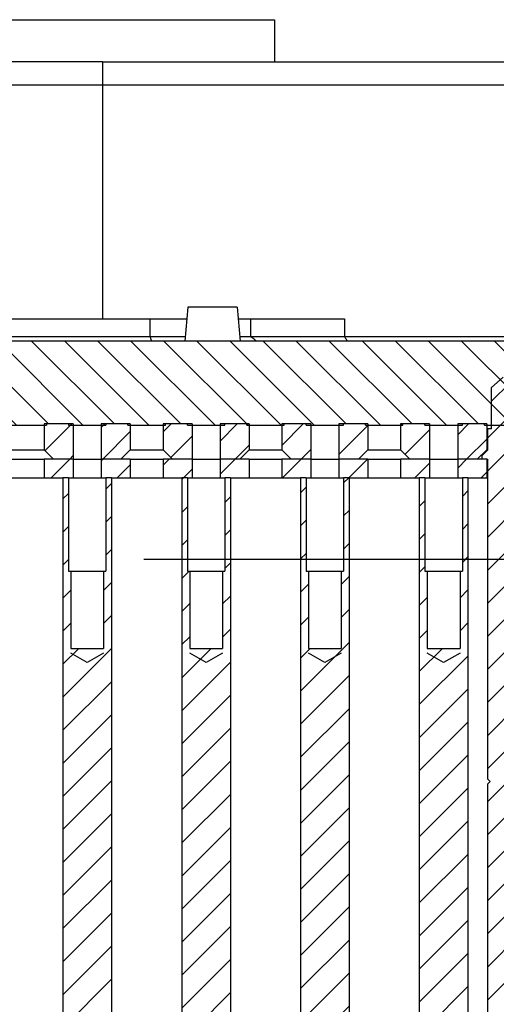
# Model space of a CAD drawing. Extents: x -1763 to 4575, y -3429 to 1051.
# Tile 135 of 193: x 3256 to 3276, y -2489 to -2446. Entities that reach past the tile are written whole.
import ezdxf

# ---------------------------------------------------------------- set-up
doc = ezdxf.new("R2010")
doc.units = 0
doc.linetypes.add('DASHED', pattern=[15, 7, -8])
doc.layers.get('0').update_dxf_attribs({"linetype": 'CONTINUOUS'})
doc.layers.add('1', color=7, linetype='CONTINUOUS')
pattern_1 = [(225, (0, 0), (0.70710678, -0.70710678), [])]

# ---------------------------------------------------------------- blocks, each defined once
blk = doc.blocks.new('Z-STACK', base_point=(-660.966, -2613.082))
at = {"linetype": 'CONTINUOUS'}
h = blk.add_hatch(dxfattribs=at)
h.set_pattern_fill('USER', color=3, angle=135, pattern_type=0)
h.set_pattern_definition([(135, (0, 0), (-0.70710678, -0.70710678), [])])
h.paths.add_polyline_path([(3262.982, -2463.768), (3262.459, -2463.768), (3262.263, -2463.768), (3262.261, -2463.768), (3262.141, -2463.768), (3262.141, -2463.818), (3260.541, -2463.818), (3260.541, -2463.768), (3260.467, -2463.768), (3259.601, -2463.768), (3259.601, -2463.818), (3258.001, -2463.818), (3258.001, -2463.768), (3257.07, -2463.768), (3257.061, -2463.768), (3257.061, -2463.818), (3255.461, -2463.818), (3255.461, -2463.768), (3255.274, -2463.768), (3255.078, -2463.768), (3254.521, -2463.768), (3254.521, -2463.818), (3252.921, -2463.818), (3252.921, -2463.768), (3251.981, -2463.768), (3251.981, -2463.818), (3250.381, -2463.818), (3250.381, -2463.768), (3249.886, -2463.768), (3249.69, -2463.768), (3249.441, -2463.768), (3249.441, -2463.818), (3247.841, -2463.818), (3247.841, -2463.768), (3246.901, -2463.768), (3246.901, -2463.818), (3245.301, -2463.818), (3245.301, -2463.768), (3245.066, -2463.768), (3244.684, -2463.768), (3244.498, -2463.768), (3244.361, -2463.768), (3244.361, -2463.818), (3242.761, -2463.818), (3242.761, -2463.768), (3242.702, -2463.768), (3242.506, -2463.768), (3242.237, -2463.768), (3241.855, -2463.768), (3241.821, -2463.768), (3241.821, -2463.818), (3240.221, -2463.818), (3240.221, -2463.768), (3239.874, -2463.768), (3239.492, -2463.768), (3239.281, -2463.768), (3239.11, -2463.768), (3238.914, -2463.768), (3238.645, -2463.768), (3238.285, -2463.768), (3238.263, -2463.768), (3237.882, -2463.768), (3237.681, -2463.768), (3237.5, -2463.768), (3237.407, -2463.768), (3237.314, -2463.768), (3237.118, -2463.768), (3237.053, -2463.768), (3237.045, -2463.768), (3236.741, -2463.768), (3236.663, -2463.768), (3236.282, -2463.768), (3235.9, -2463.768), (3235.78, -2463.768), (3235.518, -2463.768), (3235.322, -2463.768), (3235.141, -2463.768), (3235.053, -2463.768), (3234.671, -2463.768), (3234.24, -2463.768), (3234.24, -2460.268), (3234.494, -2460.268), (3235.311, -2460.268), (3236.661, -2460.268), (3237.561, -2460.268), (3240.911, -2460.268), (3249.311, -2460.268), (3253.561, -2460.268), (3255.451, -2460.268), (3255.451, -2460.218), (3293.291, -2460.218), (3293.291, -2460.268), (3293.291, -2463.768), (3292.621, -2463.768), (3292.368, -2463.768), (3291.021, -2463.768), (3290.081, -2463.768), (3290.081, -2463.818), (3288.481, -2463.818), (3288.481, -2463.768), (3287.541, -2463.768), (3287.541, -2463.818), (3285.941, -2463.818), (3285.941, -2463.768), (3285.001, -2463.768), (3285.001, -2463.818), (3283.401, -2463.818), (3283.401, -2463.768), (3282.461, -2463.768), (3282.461, -2463.818), (3282.161, -2463.818), (3281.161, -2463.818), (3280.861, -2463.818), (3280.861, -2463.768), (3279.921, -2463.768), (3279.921, -2463.818), (3279.621, -2463.818), (3278.621, -2463.818), (3278.321, -2463.818), (3278.321, -2463.768), (3277.381, -2463.768), (3277.381, -2463.818), (3277.081, -2463.818), (3276.081, -2463.818), (3275.781, -2463.818), (3275.781, -2463.768), (3274.841, -2463.768), (3274.841, -2463.818), (3273.241, -2463.818), (3273.241, -2463.768), (3272.301, -2463.768), (3272.301, -2463.818), (3270.701, -2463.818), (3270.701, -2463.768), (3269.761, -2463.768), (3269.761, -2463.818), (3268.161, -2463.818), (3268.161, -2463.768), (3267.221, -2463.768), (3267.221, -2463.818), (3265.621, -2463.818), (3265.621, -2463.768), (3265.332, -2463.768), (3264.877, -2463.768), (3264.681, -2463.768), (3264.681, -2463.818), (3263.081, -2463.818), (3263.081, -2463.768)])
h = blk.add_hatch(dxfattribs=at)
h.set_pattern_fill('USER', color=1, angle=225, pattern_type=0)
h.set_pattern_definition(pattern_1)
h.paths.add_polyline_path([(3275.681, -2465.118), (3275.931, -2464.868), (3275.931, -2463.968), (3276.081, -2463.968), (3276.081, -2463.818), (3276.081, -2463.768), (3276.081, -2462.818), (3276.081, -2462.202), (3276.581, -2461.768), (3277.081, -2462.202), (3277.081, -2463.068), (3277.081, -2463.768), (3277.081, -2463.818), (3277.081, -2463.968), (3277.231, -2463.968), (3277.231, -2464.868), (3277.481, -2465.118), (3277.481, -2465.268), (3277.281, -2465.268), (3277.231, -2465.268), (3277.231, -2466.068), (3277.231, -2478.968), (3277.131, -2479.068), (3277.231, -2479.168), (3277.231, -2497.468), (3277.131, -2497.568), (3277.231, -2497.668), (3277.231, -2503.085), (3277.231, -2503.885), (3277.231, -2510.068), (3277.231, -2510.868), (3277.231, -2511.768), (3277.231, -2512.668), (3277.081, -2512.668), (3277.081, -2512.768), (3277.081, -2513.268), (3277.081, -2513.718), (3277.081, -2513.768), (3277.081, -2514.518), (3277.081, -2514.835), (3276.581, -2515.268), (3276.081, -2514.835), (3276.081, -2514.268), (3276.081, -2513.768), (3276.081, -2513.468), (3276.081, -2513.268), (3276.081, -2512.768), (3276.081, -2512.668), (3275.931, -2512.668), (3275.931, -2511.768), (3275.931, -2510.868), (3275.931, -2510.068), (3275.931, -2503.885), (3275.931, -2503.085), (3275.931, -2497.668), (3276.031, -2497.568), (3275.931, -2497.468), (3275.931, -2479.168), (3276.031, -2479.068), (3275.931, -2478.968), (3275.931, -2466.068), (3275.931, -2465.268), (3275.881, -2465.268), (3275.681, -2465.268)])
h = blk.add_hatch(dxfattribs=at)
h.set_pattern_fill('USER', color=1, angle=225, pattern_type=0)
h.set_pattern_definition(pattern_1)
h.paths.add_polyline_path([(3258.001, -2463.768), (3257.07, -2463.768), (3257.061, -2463.768), (3256.961, -2463.768), (3256.961, -2464.868), (3257.361, -2465.268), (3258.201, -2465.268), (3258.201, -2463.768)])
h = blk.add_hatch(dxfattribs=at)
h.set_pattern_fill('USER', color=1, angle=225, pattern_type=0)
h.set_pattern_definition(pattern_1)
h.paths.add_polyline_path([(3260.467, -2463.768), (3259.601, -2463.768), (3259.401, -2463.768), (3259.401, -2465.268), (3260.241, -2465.268), (3260.641, -2464.868), (3260.641, -2463.768), (3260.541, -2463.768)])
h = blk.add_hatch(dxfattribs=at)
h.set_pattern_fill('USER', color=1, angle=225, pattern_type=0)
h.set_pattern_definition(pattern_1)
h.paths.add_polyline_path([(3262.982, -2463.768), (3262.459, -2463.768), (3262.263, -2463.768), (3262.261, -2463.768), (3262.141, -2463.768), (3262.041, -2463.768), (3262.041, -2464.868), (3262.441, -2465.268), (3263.281, -2465.268), (3263.281, -2463.768), (3263.081, -2463.768)])
h = blk.add_hatch(dxfattribs=at)
h.set_pattern_fill('USER', color=1, angle=225, pattern_type=0)
h.set_pattern_definition(pattern_1)
h.paths.add_polyline_path([(3265.332, -2463.768), (3264.877, -2463.768), (3264.681, -2463.768), (3264.481, -2463.768), (3264.481, -2465.268), (3265.321, -2465.268), (3265.721, -2464.868), (3265.721, -2463.768), (3265.621, -2463.768)])
h = blk.add_hatch(dxfattribs=at)
h.set_pattern_fill('USER', color=1, angle=225, pattern_type=0)
h.set_pattern_definition(pattern_1)
h.paths.add_polyline_path([(3268.161, -2463.768), (3267.221, -2463.768), (3267.121, -2463.768), (3267.121, -2464.868), (3267.521, -2465.268), (3268.361, -2465.268), (3268.361, -2463.768)])
h = blk.add_hatch(dxfattribs=at)
h.set_pattern_fill('USER', color=1, angle=225, pattern_type=0)
h.set_pattern_definition(pattern_1)
h.paths.add_polyline_path([(3269.761, -2463.768), (3269.561, -2463.768), (3269.561, -2465.268), (3270.401, -2465.268), (3270.801, -2464.868), (3270.801, -2463.768), (3270.701, -2463.768)])
h = blk.add_hatch(dxfattribs=at)
h.set_pattern_fill('USER', color=1, angle=225, pattern_type=0)
h.set_pattern_definition(pattern_1)
h.paths.add_polyline_path([(3272.601, -2465.268), (3272.201, -2464.868), (3272.201, -2463.768), (3272.301, -2463.768), (3273.241, -2463.768), (3273.441, -2463.768), (3273.441, -2465.268)])
h = blk.add_hatch(dxfattribs=at)
h.set_pattern_fill('USER', color=1, angle=225, pattern_type=0)
h.set_pattern_definition(pattern_1)
h.paths.add_polyline_path([(3274.841, -2463.768), (3274.641, -2463.768), (3274.641, -2465.268), (3275.481, -2465.268), (3275.881, -2464.868), (3275.881, -2463.768), (3275.781, -2463.768)])
h = blk.add_hatch(dxfattribs=at)
h.set_pattern_fill('USER', color=1, angle=225, pattern_type=0)
h.set_pattern_definition(pattern_1)
h.paths.add_polyline_path([(3256.961, -2466.068), (3257.761, -2466.068), (3258.001, -2466.068), (3258.201, -2466.068), (3258.201, -2465.268), (3257.361, -2465.268), (3256.961, -2465.268)])
h = blk.add_hatch(dxfattribs=at)
h.set_pattern_fill('USER', color=1, angle=225, pattern_type=0)
h.set_pattern_definition(pattern_1)
h.paths.add_polyline_path([(3260.241, -2465.268), (3259.401, -2465.268), (3259.401, -2466.068), (3259.601, -2466.068), (3259.841, -2466.068), (3260.641, -2466.068), (3260.641, -2465.268)])
h = blk.add_hatch(dxfattribs=at)
h.set_pattern_fill('USER', color=1, angle=225, pattern_type=0)
h.set_pattern_definition(pattern_1)
h.paths.add_polyline_path([(3262.441, -2465.268), (3262.041, -2465.268), (3262.041, -2466.068), (3262.841, -2466.068), (3263.081, -2466.068), (3263.281, -2466.068), (3263.281, -2465.268)])
h = blk.add_hatch(dxfattribs=at)
h.set_pattern_fill('USER', color=1, angle=225, pattern_type=0)
h.set_pattern_definition(pattern_1)
h.paths.add_polyline_path([(3265.321, -2465.268), (3264.481, -2465.268), (3264.481, -2466.068), (3264.681, -2466.068), (3264.921, -2466.068), (3265.721, -2466.068), (3265.721, -2465.268)])
h = blk.add_hatch(dxfattribs=at)
h.set_pattern_fill('USER', color=1, angle=225, pattern_type=0)
h.set_pattern_definition(pattern_1)
h.paths.add_polyline_path([(3267.521, -2465.268), (3267.121, -2465.268), (3267.121, -2466.068), (3267.921, -2466.068), (3268.161, -2466.068), (3268.361, -2466.068), (3268.361, -2465.268)])
h = blk.add_hatch(dxfattribs=at)
h.set_pattern_fill('USER', color=1, angle=225, pattern_type=0)
h.set_pattern_definition(pattern_1)
h.paths.add_polyline_path([(3270.801, -2466.068), (3270.001, -2466.068), (3269.761, -2466.068), (3269.561, -2466.068), (3269.561, -2465.268), (3270.401, -2465.268), (3270.801, -2465.268)])
h = blk.add_hatch(dxfattribs=at)
h.set_pattern_fill('USER', color=1, angle=225, pattern_type=0)
h.set_pattern_definition(pattern_1)
h.paths.add_polyline_path([(3272.601, -2465.268), (3272.201, -2465.268), (3272.201, -2466.068), (3273.001, -2466.068), (3273.241, -2466.068), (3273.441, -2466.068), (3273.441, -2465.268)])
h = blk.add_hatch(dxfattribs=at)
h.set_pattern_fill('USER', color=1, angle=225, pattern_type=0)
h.set_pattern_definition(pattern_1)
h.paths.add_polyline_path([(3275.481, -2465.268), (3274.641, -2465.268), (3274.641, -2466.068), (3274.841, -2466.068), (3275.081, -2466.068), (3275.881, -2466.068), (3275.881, -2465.268), (3275.681, -2465.268)])
h = blk.add_hatch(dxfattribs=at)
h.set_pattern_fill('USER', color=1, angle=225, pattern_type=0)
h.set_pattern_definition(pattern_1)
h.paths.add_polyline_path([(3258.001, -2511.768), (3258.001, -2507.768), (3258.101, -2507.768), (3258.101, -2503.768), (3259.501, -2503.768), (3259.501, -2507.768), (3259.601, -2507.768), (3259.601, -2511.768), (3259.841, -2511.768), (3259.841, -2466.068), (3259.601, -2466.068), (3259.601, -2470.068), (3259.501, -2470.068), (3259.501, -2473.368), (3258.101, -2473.368), (3258.101, -2470.068), (3258.001, -2470.068), (3258.001, -2466.068), (3257.761, -2466.068), (3257.761, -2511.768)])
h = blk.add_hatch(dxfattribs=at)
h.set_pattern_fill('USER', color=1, angle=225, pattern_type=0)
h.set_pattern_definition(pattern_1)
h.paths.add_polyline_path([(3264.581, -2503.768), (3264.581, -2507.768), (3264.681, -2507.768), (3264.681, -2511.768), (3264.921, -2511.768), (3264.921, -2466.068), (3264.681, -2466.068), (3264.681, -2470.068), (3264.581, -2470.068), (3264.581, -2473.368), (3263.181, -2473.368), (3263.181, -2470.068), (3263.081, -2470.068), (3263.081, -2466.068), (3262.841, -2466.068), (3262.841, -2511.768), (3263.081, -2511.768), (3263.081, -2507.768), (3263.181, -2507.768), (3263.181, -2503.768)])
h = blk.add_hatch(dxfattribs=at)
h.set_pattern_fill('USER', color=1, angle=225, pattern_type=0)
h.set_pattern_definition(pattern_1)
h.paths.add_polyline_path([(3268.161, -2511.768), (3267.921, -2511.768), (3267.921, -2466.068), (3268.161, -2466.068), (3268.161, -2470.068), (3268.261, -2470.068), (3268.261, -2473.368), (3269.661, -2473.368), (3269.661, -2470.068), (3269.761, -2470.068), (3269.761, -2466.068), (3270.001, -2466.068), (3270.001, -2511.768), (3269.761, -2511.768), (3269.761, -2507.768), (3269.661, -2507.768), (3269.661, -2503.768), (3268.261, -2503.768), (3268.261, -2507.768), (3268.161, -2507.768)])
h = blk.add_hatch(dxfattribs=at)
h.set_pattern_fill('USER', color=1, angle=225, pattern_type=0)
h.set_pattern_definition(pattern_1)
h.paths.add_polyline_path([(3275.081, -2511.768), (3275.081, -2466.068), (3274.841, -2466.068), (3274.841, -2470.068), (3274.741, -2470.068), (3274.741, -2473.368), (3273.341, -2473.368), (3273.341, -2470.068), (3273.241, -2470.068), (3273.241, -2466.068), (3273.001, -2466.068), (3273.001, -2511.768), (3273.241, -2511.768), (3273.241, -2507.768), (3273.341, -2507.768), (3273.341, -2503.768), (3274.741, -2503.768), (3274.741, -2507.768), (3274.841, -2507.768), (3274.841, -2511.768)])
at = {"color": 7, "linetype": 'CONTINUOUS'}
for p, q in [((3251.311, -2446.468), (3266.811, -2446.468)), ((3266.811, -2446.468), (3266.811, -2448.268)), ((3259.451, -2448.268), (3254.451, -2448.268)), ((3259.451, -2448.268), (3293.291, -2448.268)), ((3259.451, -2449.268), (3255.451, -2449.268)), ((3293.291, -2449.268), (3259.451, -2449.268)), ((3263.107, -2458.768), (3262.98, -2460.218)), ((3264.157, -2458.768), (3263.107, -2458.768)), ((3265.207, -2458.768), (3264.157, -2458.768)), ((3265.207, -2458.768), (3265.334, -2460.218)), ((3255.451, -2459.268), (3259.451, -2459.268)), ((3259.451, -2459.268), (3261.478, -2459.268)), ((3261.478, -2459.268), (3263.063, -2459.268)), ((3261.478, -2459.268), (3261.478, -2460.018)), ((3265.25, -2459.268), (3265.774, -2459.268)), ((3265.774, -2459.268), (3265.774, -2460.018)), ((3265.774, -2459.268), (3269.795, -2459.268)), ((3269.795, -2459.268), (3269.795, -2460.018)), ((3253.311, -2460.018), (3261.478, -2460.018)), ((3293.291, -2460.218), (3255.451, -2460.218)), ((3261.478, -2460.018), (3262.997, -2460.018)), ((3265.316, -2460.018), (3265.774, -2460.018)), ((3265.774, -2460.018), (3269.795, -2460.018)), ((3269.795, -2460.018), (3293.291, -2460.018)), ((3276.081, -2462.202), (3276.581, -2461.768)), ((3276.081, -2462.818), (3276.081, -2462.202)), ((3276.081, -2463.768), (3276.081, -2462.818)), ((3256.961, -2463.768), (3256.961, -2464.868)), ((3258.201, -2463.768), (3258.201, -2465.268)), ((3259.401, -2463.768), (3259.401, -2465.268)), ((3260.641, -2463.768), (3260.641, -2464.868)), ((3262.041, -2463.768), (3262.041, -2464.868)), ((3263.281, -2463.768), (3263.281, -2465.268)), ((3264.481, -2463.768), (3264.481, -2465.268)), ((3265.721, -2463.768), (3265.721, -2464.868)), ((3267.121, -2463.768), (3267.121, -2464.868)), ((3268.361, -2463.768), (3268.361, -2465.268)), ((3269.561, -2463.768), (3269.561, -2465.268)), ((3270.801, -2463.768), (3270.801, -2464.868)), ((3272.201, -2463.768), (3272.201, -2464.868)), ((3273.441, -2463.768), (3273.441, -2465.268)), ((3274.641, -2463.768), (3274.641, -2465.268)), ((3275.881, -2463.768), (3275.881, -2464.868)), ((3275.931, -2464.868), (3275.931, -2463.968)), ((3276.081, -2463.818), (3276.081, -2463.768)), ((3276.081, -2463.968), (3276.081, -2463.818)), ((3255.561, -2464.868), (3256.261, -2464.868)), ((3256.261, -2464.868), (3256.961, -2464.868)), ((3256.961, -2464.868), (3257.361, -2465.268)), ((3260.641, -2464.868), (3260.241, -2465.268)), ((3260.641, -2464.868), (3261.341, -2464.868)), ((3261.341, -2464.868), (3262.041, -2464.868)), ((3262.041, -2464.868), (3262.441, -2465.268)), ((3265.721, -2464.868), (3265.321, -2465.268)), ((3265.721, -2464.868), (3266.421, -2464.868)), ((3266.421, -2464.868), (3267.121, -2464.868)), ((3267.121, -2464.868), (3267.521, -2465.268)), ((3270.801, -2464.868), (3270.401, -2465.268)), ((3270.801, -2464.868), (3271.501, -2464.868)), ((3271.501, -2464.868), (3272.201, -2464.868)), ((3272.201, -2464.868), (3272.601, -2465.268)), ((3275.881, -2464.868), (3275.481, -2465.268)), ((3275.931, -2464.868), (3275.681, -2465.118)), ((3275.881, -2464.868), (3275.931, -2464.868)), ((3255.561, -2465.268), (3256.261, -2465.268)), ((3256.261, -2465.268), (3256.961, -2465.268)), ((3257.361, -2465.268), (3256.961, -2465.268)), ((3256.961, -2465.268), (3256.961, -2466.068)), ((3258.201, -2465.268), (3257.361, -2465.268)), ((3258.201, -2465.268), (3257.361, -2465.268)), ((3258.201, -2465.268), (3258.801, -2465.268)), ((3258.201, -2465.268), (3258.201, -2466.068)), ((3258.201, -2465.268), (3258.801, -2465.268)), ((3258.801, -2465.268), (3259.401, -2465.268)), ((3258.801, -2465.268), (3259.401, -2465.268)), ((3260.241, -2465.268), (3259.401, -2465.268)), ((3259.401, -2465.268), (3259.401, -2466.068)), ((3260.241, -2465.268), (3259.401, -2465.268)), ((3260.641, -2465.268), (3260.241, -2465.268)), ((3260.641, -2465.268), (3260.641, -2466.068)), ((3260.641, -2465.268), (3261.341, -2465.268)), ((3261.341, -2465.268), (3262.041, -2465.268)), ((3262.041, -2465.268), (3262.041, -2466.068)), ((3262.441, -2465.268), (3262.041, -2465.268)), ((3263.281, -2465.268), (3262.441, -2465.268)), ((3263.281, -2465.268), (3262.441, -2465.268)), ((3263.281, -2465.268), (3263.881, -2465.268)), ((3263.281, -2465.268), (3263.281, -2466.068)), ((3263.281, -2465.268), (3263.881, -2465.268)), ((3263.881, -2465.268), (3264.481, -2465.268)), ((3263.881, -2465.268), (3264.481, -2465.268)), ((3265.321, -2465.268), (3264.481, -2465.268)), ((3265.321, -2465.268), (3264.481, -2465.268)), ((3264.481, -2465.268), (3264.481, -2466.068)), ((3265.721, -2465.268), (3265.321, -2465.268)), ((3265.721, -2465.268), (3265.721, -2466.068)), ((3265.721, -2465.268), (3266.421, -2465.268)), ((3266.421, -2465.268), (3266.697, -2465.268)), ((3266.697, -2465.268), (3267.121, -2465.268)), ((3267.121, -2465.268), (3267.121, -2466.068)), ((3267.521, -2465.268), (3267.121, -2465.268)), ((3268.361, -2465.268), (3267.521, -2465.268)), ((3268.361, -2465.268), (3267.521, -2465.268)), ((3268.361, -2465.268), (3268.961, -2465.268)), ((3268.361, -2465.268), (3268.361, -2466.068)), ((3268.361, -2465.268), (3268.961, -2465.268)), ((3268.961, -2465.268), (3268.962, -2465.268)), ((3268.961, -2465.268), (3268.962, -2465.268)), ((3268.962, -2465.268), (3269.561, -2465.268)), ((3268.962, -2465.268), (3269.561, -2465.268)), ((3270.401, -2465.268), (3269.561, -2465.268)), ((3270.401, -2465.268), (3269.561, -2465.268)), ((3269.561, -2465.268), (3269.561, -2466.068)), ((3270.801, -2465.268), (3270.401, -2465.268)), ((3270.801, -2465.268), (3270.801, -2466.068)), ((3270.801, -2465.268), (3271.501, -2465.268)), ((3271.501, -2465.268), (3272.201, -2465.268)), ((3272.201, -2465.268), (3272.201, -2466.068)), ((3272.601, -2465.268), (3272.201, -2465.268)), ((3273.441, -2465.268), (3272.601, -2465.268)), ((3273.441, -2465.268), (3272.601, -2465.268)), ((3273.441, -2465.268), (3274.041, -2465.268)), ((3273.441, -2465.268), (3273.441, -2466.068)), ((3273.441, -2465.268), (3274.041, -2465.268)), ((3274.041, -2465.268), (3274.641, -2465.268)), ((3274.041, -2465.268), (3274.641, -2465.268)), ((3275.481, -2465.268), (3274.641, -2465.268)), ((3274.641, -2465.268), (3274.641, -2466.068)), ((3275.481, -2465.268), (3274.641, -2465.268)), ((3275.681, -2465.268), (3275.481, -2465.268)), ((3275.681, -2465.268), (3275.681, -2465.118)), ((3275.881, -2465.268), (3275.681, -2465.268)), ((3275.881, -2465.268), (3275.681, -2465.268)), ((3275.881, -2465.268), (3275.931, -2465.268)), ((3275.881, -2465.268), (3275.881, -2466.068)), ((3275.931, -2466.068), (3275.931, -2465.268)), ((3255.561, -2466.068), (3256.261, -2466.068)), ((3256.261, -2466.068), (3256.961, -2466.068)), ((3256.961, -2466.068), (3257.761, -2466.068)), ((3258.001, -2466.068), (3257.761, -2466.068)), ((3257.761, -2466.068), (3257.761, -2511.768)), ((3258.001, -2466.068), (3257.761, -2466.068)), ((3258.001, -2466.068), (3258.201, -2466.068)), ((3258.001, -2466.068), (3258.001, -2470.068)), ((3258.201, -2466.068), (3258.801, -2466.068)), ((3258.801, -2466.068), (3259.401, -2466.068)), ((3259.401, -2466.068), (3259.601, -2466.068)), ((3259.841, -2466.068), (3259.601, -2466.068)), ((3259.601, -2466.068), (3259.601, -2470.068)), ((3259.841, -2466.068), (3259.601, -2466.068)), ((3259.841, -2466.068), (3260.641, -2466.068)), ((3259.841, -2466.068), (3259.841, -2511.768)), ((3260.641, -2466.068), (3261.341, -2466.068)), ((3261.341, -2466.068), (3262.041, -2466.068)), ((3262.041, -2466.068), (3262.841, -2466.068)), ((3263.081, -2466.068), (3262.841, -2466.068)), ((3262.841, -2466.068), (3262.841, -2511.768)), ((3263.081, -2466.068), (3262.841, -2466.068)), ((3263.081, -2466.068), (3263.281, -2466.068)), ((3263.081, -2466.068), (3263.081, -2470.068)), ((3263.281, -2466.068), (3263.881, -2466.068)), ((3263.881, -2466.068), (3264.481, -2466.068)), ((3264.481, -2466.068), (3264.681, -2466.068)), ((3264.921, -2466.068), (3264.681, -2466.068)), ((3264.921, -2466.068), (3264.681, -2466.068)), ((3264.681, -2466.068), (3264.681, -2470.068)), ((3264.921, -2466.068), (3265.721, -2466.068)), ((3264.921, -2466.068), (3264.921, -2511.768)), ((3265.721, -2466.068), (3266.421, -2466.068)), ((3266.421, -2466.068), (3266.697, -2466.068)), ((3266.697, -2466.068), (3267.121, -2466.068)), ((3267.121, -2466.068), (3267.921, -2466.068)), ((3268.161, -2466.068), (3267.921, -2466.068)), ((3267.921, -2466.068), (3267.921, -2511.768)), ((3268.161, -2466.068), (3267.921, -2466.068)), ((3268.161, -2466.068), (3268.361, -2466.068)), ((3268.161, -2466.068), (3268.161, -2470.068)), ((3268.361, -2466.068), (3268.961, -2466.068)), ((3268.961, -2466.068), (3268.962, -2466.068)), ((3268.962, -2466.068), (3269.561, -2466.068)), ((3269.561, -2466.068), (3269.761, -2466.068)), ((3270.001, -2466.068), (3269.761, -2466.068)), ((3270.001, -2466.068), (3269.761, -2466.068)), ((3269.761, -2466.068), (3269.761, -2470.068)), ((3270.001, -2466.068), (3270.801, -2466.068)), ((3270.001, -2466.068), (3270.001, -2511.768)), ((3270.801, -2466.068), (3271.501, -2466.068)), ((3271.501, -2466.068), (3272.201, -2466.068)), ((3272.201, -2466.068), (3273.001, -2466.068)), ((3273.241, -2466.068), (3273.001, -2466.068)), ((3273.001, -2466.068), (3273.001, -2511.768)), ((3273.241, -2466.068), (3273.001, -2466.068)), ((3273.241, -2466.068), (3273.441, -2466.068)), ((3273.241, -2466.068), (3273.241, -2470.068)), ((3273.441, -2466.068), (3274.041, -2466.068)), ((3274.041, -2466.068), (3274.641, -2466.068)), ((3274.641, -2466.068), (3274.841, -2466.068)), ((3275.081, -2466.068), (3274.841, -2466.068)), ((3275.081, -2466.068), (3274.841, -2466.068)), ((3274.841, -2466.068), (3274.841, -2470.068)), ((3275.081, -2466.068), (3275.881, -2466.068)), ((3275.081, -2466.068), (3275.081, -2511.768)), ((3275.881, -2466.068), (3275.931, -2466.068)), ((3275.931, -2478.968), (3275.931, -2466.068)), ((3258.001, -2470.068), (3258.101, -2470.068)), ((3258.101, -2470.068), (3258.101, -2473.368)), ((3258.101, -2470.068), (3258.801, -2470.068)), ((3258.801, -2470.068), (3259.501, -2470.068)), ((3259.501, -2470.068), (3259.501, -2473.368)), ((3259.501, -2470.068), (3259.601, -2470.068)), ((3263.081, -2470.068), (3263.181, -2470.068)), ((3263.181, -2470.068), (3263.181, -2473.368)), ((3263.181, -2470.068), (3263.881, -2470.068)), ((3263.881, -2470.068), (3264.581, -2470.068)), ((3264.581, -2470.068), (3264.581, -2473.368)), ((3264.581, -2470.068), (3264.681, -2470.068)), ((3268.161, -2470.068), (3268.261, -2470.068)), ((3268.261, -2470.068), (3268.261, -2473.368)), ((3268.261, -2470.068), (3268.961, -2470.068)), ((3268.961, -2470.068), (3269.661, -2470.068)), ((3269.661, -2470.068), (3269.661, -2473.368)), ((3269.661, -2470.068), (3269.761, -2470.068)), ((3273.241, -2470.068), (3273.341, -2470.068)), ((3273.341, -2470.068), (3273.341, -2473.368)), ((3273.341, -2470.068), (3274.041, -2470.068)), ((3274.041, -2470.068), (3274.741, -2470.068)), ((3274.741, -2470.068), (3274.741, -2473.368)), ((3274.741, -2470.068), (3274.841, -2470.068)), ((3258.101, -2473.368), (3259.501, -2473.368)), ((3263.181, -2473.368), (3264.581, -2473.368)), ((3268.261, -2473.368), (3269.661, -2473.368)), ((3273.341, -2473.368), (3274.741, -2473.368)), ((3276.031, -2479.068), (3275.931, -2478.968)), ((3276.031, -2479.068), (3275.931, -2479.168)), ((3275.931, -2497.468), (3275.931, -2479.168))]:
    blk.add_line(p, q, dxfattribs=at)
at = {"color": 7, "linetype": 'DASHED'}
for p, q in [((3251.311, -2446.468), (3266.811, -2446.468)), ((3266.811, -2446.468), (3266.811, -2448.268)), ((3276.081, -2462.818), (3276.081, -2462.202)), ((3276.081, -2463.768), (3276.081, -2462.818)), ((3276.081, -2463.768), (3276.081, -2462.818)), ((3262.141, -2463.768), (3262.041, -2463.768)), ((3262.261, -2463.768), (3262.141, -2463.768)), ((3262.263, -2463.768), (3262.261, -2463.768)), ((3262.459, -2463.768), (3262.263, -2463.768)), ((3262.982, -2463.768), (3262.459, -2463.768)), ((3263.081, -2463.768), (3262.982, -2463.768)), ((3263.281, -2463.768), (3263.081, -2463.768)), ((3264.681, -2463.768), (3264.481, -2463.768)), ((3264.877, -2463.768), (3264.681, -2463.768)), ((3265.332, -2463.768), (3264.877, -2463.768)), ((3265.621, -2463.768), (3265.332, -2463.768)), ((3265.721, -2463.768), (3265.621, -2463.768)), ((3275.931, -2464.868), (3275.931, -2463.968)), ((3275.931, -2464.868), (3275.681, -2465.118)), ((3255.561, -2465.268), (3256.261, -2465.268)), ((3256.261, -2465.268), (3256.961, -2465.268)), ((3257.361, -2465.268), (3256.961, -2465.268)), ((3260.641, -2465.268), (3260.241, -2465.268)), ((3260.641, -2465.268), (3261.341, -2465.268)), ((3261.341, -2465.268), (3262.041, -2465.268)), ((3262.441, -2465.268), (3262.041, -2465.268)), ((3265.721, -2465.268), (3265.321, -2465.268)), ((3265.721, -2465.268), (3266.421, -2465.268)), ((3266.421, -2465.268), (3266.697, -2465.268)), ((3266.697, -2465.268), (3267.121, -2465.268)), ((3267.521, -2465.268), (3267.121, -2465.268)), ((3270.801, -2465.268), (3270.401, -2465.268)), ((3270.801, -2465.268), (3271.501, -2465.268)), ((3271.501, -2465.268), (3272.201, -2465.268)), ((3272.601, -2465.268), (3272.201, -2465.268)), ((3275.681, -2465.268), (3275.481, -2465.268)), ((3275.681, -2465.268), (3275.681, -2465.118)), ((3275.881, -2465.268), (3275.681, -2465.268)), ((3275.881, -2465.268), (3275.681, -2465.268)), ((3275.881, -2465.268), (3275.931, -2465.268)), ((3275.881, -2465.268), (3275.931, -2465.268)), ((3275.881, -2465.268), (3275.931, -2465.268)), ((3275.931, -2466.068), (3275.931, -2465.268)), ((3255.561, -2466.068), (3256.261, -2466.068)), ((3256.261, -2466.068), (3256.961, -2466.068)), ((3256.961, -2466.068), (3257.761, -2466.068)), ((3258.001, -2466.068), (3258.201, -2466.068)), ((3258.201, -2466.068), (3258.801, -2466.068)), ((3258.801, -2466.068), (3259.401, -2466.068)), ((3259.401, -2466.068), (3259.601, -2466.068)), ((3259.841, -2466.068), (3260.641, -2466.068)), ((3260.641, -2466.068), (3261.341, -2466.068)), ((3261.341, -2466.068), (3262.041, -2466.068)), ((3262.041, -2466.068), (3262.841, -2466.068)), ((3263.081, -2466.068), (3263.281, -2466.068)), ((3263.281, -2466.068), (3263.881, -2466.068)), ((3263.881, -2466.068), (3264.481, -2466.068)), ((3264.481, -2466.068), (3264.681, -2466.068)), ((3264.921, -2466.068), (3265.721, -2466.068)), ((3265.721, -2466.068), (3266.421, -2466.068)), ((3266.421, -2466.068), (3266.697, -2466.068)), ((3266.697, -2466.068), (3267.121, -2466.068)), ((3267.121, -2466.068), (3267.921, -2466.068)), ((3268.161, -2466.068), (3268.361, -2466.068)), ((3268.361, -2466.068), (3268.961, -2466.068)), ((3268.961, -2466.068), (3268.962, -2466.068)), ((3268.962, -2466.068), (3269.561, -2466.068)), ((3269.561, -2466.068), (3269.761, -2466.068)), ((3270.001, -2466.068), (3270.801, -2466.068)), ((3270.801, -2466.068), (3271.501, -2466.068)), ((3271.501, -2466.068), (3272.201, -2466.068)), ((3272.201, -2466.068), (3273.001, -2466.068)), ((3273.241, -2466.068), (3273.441, -2466.068)), ((3273.441, -2466.068), (3274.041, -2466.068)), ((3274.041, -2466.068), (3274.641, -2466.068)), ((3274.641, -2466.068), (3274.841, -2466.068)), ((3275.081, -2466.068), (3275.881, -2466.068)), ((3275.881, -2466.068), (3275.931, -2466.068)), ((3275.931, -2478.968), (3275.931, -2466.068)), ((3276.031, -2479.068), (3275.931, -2478.968)), ((3276.031, -2479.068), (3275.931, -2479.168)), ((3275.931, -2497.468), (3275.931, -2479.168))]:
    blk.add_line(p, q, dxfattribs=at)
at = {"color": 1, "linetype": 'CONTINUOUS'}
for p, q in [((3259.451, -2448.268), (3259.451, -2449.268)), ((3259.451, -2449.268), (3259.451, -2459.268))]:
    blk.add_line(p, q, dxfattribs=at)
at = {"color": 3, "linetype": 'CONTINUOUS'}
for p, q in [((3255.461, -2463.818), (3257.061, -2463.818)), ((3257.061, -2463.768), (3256.961, -2463.768)), ((3257.061, -2463.768), (3257.061, -2463.818)), ((3257.07, -2463.768), (3257.061, -2463.768)), ((3257.07, -2463.768), (3257.061, -2463.768)), ((3258.001, -2463.768), (3257.07, -2463.768)), ((3258.001, -2463.768), (3257.07, -2463.768)), ((3258.001, -2463.768), (3258.001, -2463.818)), ((3258.201, -2463.768), (3258.001, -2463.768)), ((3258.001, -2463.818), (3259.601, -2463.818)), ((3259.601, -2463.768), (3259.401, -2463.768)), ((3259.601, -2463.768), (3259.601, -2463.818)), ((3260.467, -2463.768), (3259.601, -2463.768)), ((3260.467, -2463.768), (3259.601, -2463.768)), ((3260.541, -2463.768), (3260.467, -2463.768)), ((3260.541, -2463.768), (3260.467, -2463.768)), ((3260.541, -2463.818), (3260.541, -2463.768)), ((3260.641, -2463.768), (3260.541, -2463.768)), ((3260.541, -2463.818), (3262.141, -2463.818)), ((3262.141, -2463.768), (3262.041, -2463.768)), ((3262.261, -2463.768), (3262.141, -2463.768)), ((3262.141, -2463.818), (3262.141, -2463.768)), ((3262.261, -2463.768), (3262.141, -2463.768)), ((3262.263, -2463.768), (3262.261, -2463.768)), ((3262.263, -2463.768), (3262.261, -2463.768)), ((3262.459, -2463.768), (3262.263, -2463.768)), ((3262.459, -2463.768), (3262.263, -2463.768)), ((3262.982, -2463.768), (3262.459, -2463.768)), ((3262.982, -2463.768), (3262.459, -2463.768)), ((3263.081, -2463.768), (3262.982, -2463.768)), ((3263.081, -2463.768), (3262.982, -2463.768)), ((3263.081, -2463.818), (3263.081, -2463.768)), ((3263.281, -2463.768), (3263.081, -2463.768)), ((3263.081, -2463.818), (3264.681, -2463.818)), ((3264.681, -2463.768), (3264.481, -2463.768)), ((3264.681, -2463.818), (3264.681, -2463.768)), ((3264.877, -2463.768), (3264.681, -2463.768)), ((3264.877, -2463.768), (3264.681, -2463.768)), ((3265.332, -2463.768), (3264.877, -2463.768)), ((3265.332, -2463.768), (3264.877, -2463.768)), ((3265.621, -2463.768), (3265.332, -2463.768)), ((3265.621, -2463.768), (3265.332, -2463.768)), ((3265.621, -2463.818), (3265.621, -2463.768)), ((3265.721, -2463.768), (3265.621, -2463.768)), ((3265.621, -2463.818), (3267.221, -2463.818)), ((3267.221, -2463.768), (3267.121, -2463.768)), ((3267.221, -2463.818), (3267.221, -2463.768)), ((3268.161, -2463.768), (3267.221, -2463.768)), ((3268.161, -2463.768), (3267.221, -2463.768)), ((3268.161, -2463.818), (3268.161, -2463.768)), ((3268.361, -2463.768), (3268.161, -2463.768)), ((3268.161, -2463.818), (3269.761, -2463.818)), ((3269.761, -2463.768), (3269.561, -2463.768)), ((3270.701, -2463.768), (3269.761, -2463.768)), ((3269.761, -2463.818), (3269.761, -2463.768)), ((3270.701, -2463.768), (3269.761, -2463.768)), ((3270.701, -2463.818), (3270.701, -2463.768)), ((3270.801, -2463.768), (3270.701, -2463.768)), ((3270.701, -2463.818), (3272.301, -2463.818)), ((3272.301, -2463.768), (3272.201, -2463.768)), ((3273.241, -2463.768), (3272.301, -2463.768)), ((3272.301, -2463.818), (3272.301, -2463.768)), ((3273.241, -2463.768), (3272.301, -2463.768)), ((3273.241, -2463.818), (3273.241, -2463.768)), ((3273.441, -2463.768), (3273.241, -2463.768)), ((3273.241, -2463.818), (3274.841, -2463.818)), ((3274.841, -2463.768), (3274.641, -2463.768)), ((3275.781, -2463.768), (3274.841, -2463.768)), ((3274.841, -2463.818), (3274.841, -2463.768)), ((3275.781, -2463.768), (3274.841, -2463.768)), ((3275.781, -2463.818), (3275.781, -2463.768)), ((3275.881, -2463.768), (3275.781, -2463.768)), ((3275.781, -2463.818), (3276.081, -2463.818)), ((3276.081, -2463.968), (3275.931, -2463.968)), ((3276.081, -2463.818), (3277.081, -2463.818))]:
    blk.add_line(p, q, dxfattribs=at)
at = {"color": 3, "linetype": 'DASHED'}
for p, q in [((3276.081, -2463.968), (3275.931, -2463.968)), ((3276.081, -2463.818), (3276.081, -2463.768)), ((3276.081, -2463.818), (3276.081, -2463.768)), ((3276.081, -2463.968), (3276.081, -2463.818)), ((3276.081, -2463.968), (3276.081, -2463.818))]:
    blk.add_line(p, q, dxfattribs=at)
at = {"color": 6, "linetype": 'CONTINUOUS'}
blk.add_line((3310.811, -2469.568), (3261.226, -2469.568), dxfattribs=at)
at = {"color": 7, "linetype": 'CONTINUOUS'}
for points, knots in [([(3261.478, -2460.018), (3261.492, -2460.059), (3261.506, -2460.101), (3261.52, -2460.143), (3261.529, -2460.168), (3261.537, -2460.193), (3261.546, -2460.218)], [0, 0, 0, 0, 0.1313018, 0.1313018, 0.1313018, 0.2113649, 0.2113649, 0.2113649, 0.2113649]), ([(3266.035, -2460.218), (3266.002, -2460.193), (3265.97, -2460.168), (3265.937, -2460.143), (3265.882, -2460.101), (3265.828, -2460.059), (3265.774, -2460.018)], [0.0811118, 0.0811118, 0.0811118, 0.0811118, 0.2051686, 0.2051686, 0.2051686, 0.4100183, 0.4100183, 0.4100183, 0.4100183]), ([(3269.795, -2460.018), (3269.82, -2460.06), (3269.846, -2460.102), (3269.871, -2460.143), (3269.886, -2460.168), (3269.901, -2460.193), (3269.916, -2460.218)], [0, 0, 0, 0, 0.1461688, 0.1461688, 0.1461688, 0.2340073, 0.2340073, 0.2340073, 0.2340073])]:
    blk.add_open_spline(points, degree=3, knots=knots, dxfattribs=at)
at = {"layer": '1', "color": 7, "linetype": 'CONTINUOUS'}
for p, q in [((3258.801, -2473.973), (3258.101, -2473.568)), ((3259.501, -2473.568), (3258.801, -2473.973)), ((3263.881, -2473.973), (3263.181, -2473.568)), ((3264.581, -2473.568), (3263.881, -2473.973)), ((3268.961, -2473.973), (3268.261, -2473.568)), ((3269.661, -2473.568), (3268.961, -2473.973)), ((3274.041, -2473.973), (3273.341, -2473.568)), ((3274.741, -2473.568), (3274.041, -2473.973))]:
    blk.add_line(p, q, dxfattribs=at)

msp = doc.modelspace()

# ---------------------------------------------------------------- block references
at = {"layer": '1'}
msp.add_blockref('Z-STACK', (-660.966, -2613.082), dxfattribs=at)

doc.saveas('drawing.dxf')
